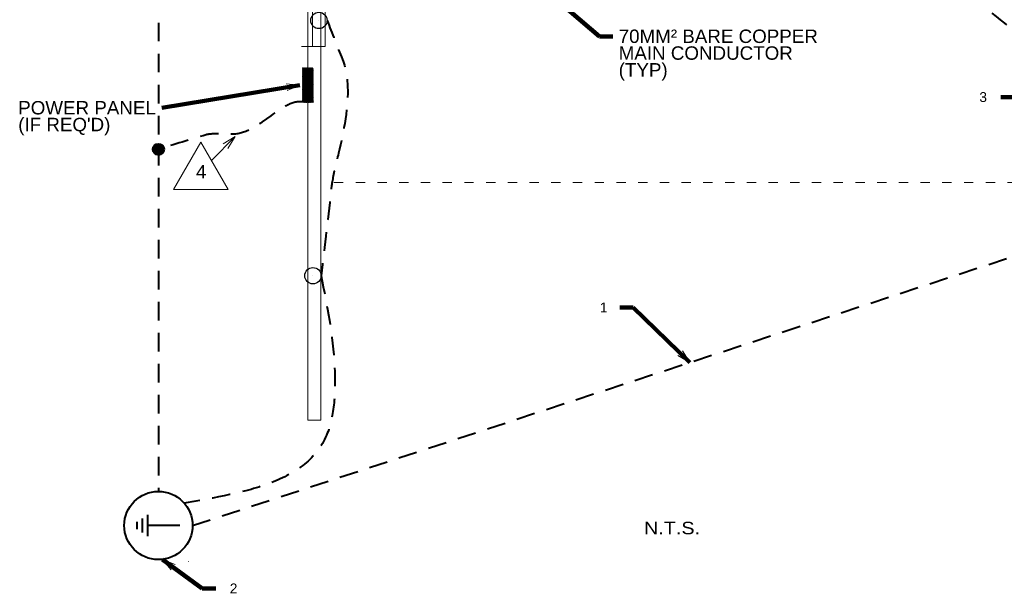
# Model space of a CAD drawing. Header units: inches. Extents: x -8534 to 5423, y -4988 to 1814.
# Tile 7 of 33: x -6241 to -5520, y -1527 to -1106. Entities that reach past the tile are written whole.
import ezdxf
from ezdxf.enums import TextEntityAlignment as Align

# ---------------------------------------------------------------- set-up
doc = ezdxf.new("R2010")
doc.units = ezdxf.units.IN
doc.header["$LTSCALE"] = 200
doc.header["$MEASUREMENT"] = 0
doc.linetypes.add('DGN Style 2', pattern=[0.113678, 0.068207, -0.045471])
doc.linetypes.add('DGN Style 5', pattern=[0.079575, 0.034104, -0.045471])
for name, color, linetype, lineweight in [('A-FLOR', 30, 'Continuous', 0), ('E-ANNO-TEXT', 7, 'Continuous', 0), ('E-DETL-TEXT', 3, 'Continuous', 0), ('E-GRND-CIRC', 4, 'Continuous', 40), ('E-GRND-REFR', 32, 'Continuous', 40), ('E-POWR-PANL', 4, 'Continuous', 40), ('G-ANNO-DIM', 1, 'Continuous', 0), ('Level 23', 7, 'Continuous', 0), ('Object', 7, 'Continuous', 30), ('SC Text', 7, 'Continuous', 0), ('SE Terminal', 7, 'Continuous', 0), ('Struct Stick Sym', 7, 'Continuous', 0), ('Structural Stiff', 7, 'Continuous', 0)]:
    doc.layers.add(name, color=color, linetype=linetype, lineweight=lineweight)
doc.styles.add("_1 4 1'-0", font='arial.ttf', dxfattribs={"height": 6})
doc.styles.add('Notes', font='arial.ttf', dxfattribs={"height": 0.098425})
doc.styles.add('Notes_0', font='arial.ttf')
doc.styles.add('TEXT', font='romans.shx', dxfattribs={"width": 0.8})
doc.styles.add('Title Block - General', font='arial.ttf', dxfattribs={"height": 0.12})
doc.dimstyles.new('EAST', dxfattribs={"dimtxt": 9.8425, "dimasz": 9.8425, "dimexe": 4.92125, "dimexo": 4.92125, "dimgap": 4.92125, "dimtad": 1, "dimdec": 0, "dimzin": 11, "dimdsep": 46, "dimlunit": 3, "dimtxsty": 'Notes_0', "dimblk": 'TerminatorOpen_0.5', "dimcen": 0.09, "dimclrd": 1, "dimadec": 4, "dimazin": 3, "dimtfac": 1, "dimtdec": 0, "dimtofl": 0, "dimtmove": 0, "dimatfit": 1, "dimldrblk": 'TerminatorOpen_0.5', "dimfxl": 1, "dimfrac": 2, "dimtolj": 1, "dimtzin": 11, "dimlwd": 30, "dimarcsym": 0})

# ---------------------------------------------------------------- blocks, each defined once
blk = doc.blocks.new('GRDROD')
at = {"layer": 'E-GRND-REFR', "linetype": 'Continuous'}
for p, q in [((0, 0.0781), (0, -0.0391)), ((0.039, -0.0391), (-0.0391, -0.0391)), ((0.026, -0.0586), (-0.0261, -0.0586)), ((0.013, -0.0781), (-0.013, -0.0781))]:
    blk.add_line(p, q, dxfattribs=at)
blk.add_circle((0, 0), 0.125, dxfattribs=at)
blk = doc.blocks.new('PBSMC')
at = {"layer": 'E-POWR-PANL', "linetype": 'Continuous', "extrusion": (0, 0, -1)}
blk.add_solid([(-0.25, 0), (0.25, 0), (-0.25, -0.152), (0.25, -0.152)], dxfattribs=at)
blk = doc.blocks.new('TerminatorOpen_0.5')
at = {"color": 0, "linetype": 'ByBlock', "lineweight": -2}
for q in [(-1, 0.25), (-1, 0), (-1, -0.25)]:
    blk.add_line((0, 0), q, dxfattribs=at)
blk = doc.blocks.new('revsym_2')
at = {"color": 0, "lineweight": -2}
blk.add_line((0.00496, 0), (-0.00496, 0), dxfattribs=at)
blk.add_3dface([(0, 0.00859), (-0.00496, 0), (0.00496, 0)], dxfattribs=at)
at = {"color": 0, "lineweight": -2, "style": 'TEXT', "width": 0.8}
blk.add_attdef('REVNO', text='', height=0.00298, dxfattribs=at).set_placement((0, 0.00264), align=Align.MIDDLE_CENTER)
blk = doc.blocks.new('E-101 LPS')
at = {"layer": 'A-FLOR', "linetype": 'DGN Style 5', "lineweight": 13}
blk.add_line((-5510.77, -1225.83, 144), (-6018.03, -1225.83, 144), dxfattribs=at)
at = {"layer": 'E-DETL-TEXT'}
blk.add_line((-6083.44, -1192.17, 161.48), (-6100.71, -1209.61, 161.48), dxfattribs=at)
at = {"layer": 'E-DETL-TEXT', "elevation": 161.48, "flags": 128}
blk.add_lwpolyline([(-6088.61, -1200.89), (-6083.44, -1192.17), (-6092.11, -1197.43)], dxfattribs=at)
at = {"layer": 'E-GRND-CIRC', "linetype": 'DGN Style 2'}
for p, q in [((-6139.57, -494.77, 109.99), (-6139.57, -1452.18, 109.99)), ((-6114.57, -1477.18, 109.99), (-5351.09, -1226.68, 109.99))]:
    blk.add_line(p, q, dxfattribs=at)
at = {"layer": 'E-GRND-CIRC', "linetype": 'Continuous'}
for p, q in [((-6143.67, -1201.5, 109.99), (-6139.49, -1197.32, 109.99)), ((-6143.66, -1201.14, 109.99), (-6139.86, -1197.33, 109.99)), ((-6143.65, -1201.83, 109.99), (-6139.16, -1197.34, 109.99)), ((-6143.61, -1200.74, 109.99), (-6140.26, -1197.38, 109.99)), ((-6143.61, -1202.14, 109.99), (-6138.85, -1197.39, 109.99)), ((-6143.54, -1202.43, 109.99), (-6138.56, -1197.45, 109.99)), ((-6143.51, -1200.28, 109.99), (-6140.72, -1197.49, 109.99)), ((-6143.46, -1202.71, 109.99), (-6138.28, -1197.53, 109.99)), ((-6143.37, -1202.97, 109.99), (-6138.03, -1197.62, 109.99)), ((-6143.3, -1199.71, 109.99), (-6141.28, -1197.69, 109.99)), ((-6143.26, -1203.21, 109.99), (-6137.78, -1197.73, 109.99)), ((-6143.14, -1203.44, 109.99), (-6137.55, -1197.86, 109.99)), ((-6143, -1203.66, 109.99), (-6137.33, -1197.99, 109.99)), ((-6142.86, -1203.87, 109.99), (-6137.12, -1198.13, 109.99)), ((-6142.7, -1204.07, 109.99), (-6136.93, -1198.29, 109.99)), ((-6142.63, -1198.69, 109.99), (-6142.3, -1198.36, 109.99)), ((-6142.53, -1204.25, 109.99), (-6136.74, -1198.46, 109.99)), ((-6142.35, -1204.43, 109.99), (-6136.56, -1198.64, 109.99)), ((-6142.17, -1204.59, 109.99), (-6136.4, -1198.83, 109.99)), ((-6141.97, -1204.75, 109.99), (-6136.25, -1199.03, 109.99)), ((-6141.75, -1204.89, 109.99), (-6136.1, -1199.24, 109.99)), ((-6141.53, -1205.02, 109.99), (-6135.97, -1199.46, 109.99)), ((-6141.3, -1205.14, 109.99), (-6135.85, -1199.7, 109.99)), ((-6141.05, -1205.24, 109.99), (-6135.75, -1199.94, 109.99)), ((-6140.79, -1205.33, 109.99), (-6135.66, -1200.21, 109.99)), ((-6140.51, -1205.41, 109.99), (-6135.58, -1200.48, 109.99)), ((-6140.21, -1205.47, 109.99), (-6135.52, -1200.78, 109.99)), ((-6139.9, -1205.51, 109.99), (-6135.49, -1201.1, 109.99)), ((-6139.56, -1205.52, 109.99), (-6135.47, -1201.44, 109.99)), ((-6139.18, -1205.5, 109.99), (-6135.49, -1201.81, 109.99)), ((-6138.77, -1205.44, 109.99), (-6135.55, -1202.22, 109.99)), ((-6138.29, -1205.31, 109.99), (-6135.68, -1202.7, 109.99)), ((-6137.68, -1205.05, 109.99), (-6135.94, -1203.31, 109.99))]:
    blk.add_line(p, q, dxfattribs=at)
blk.add_circle((-6139.57, -1201.42, 109.99), 4.1, dxfattribs=at)
at = {"layer": 'E-GRND-CIRC', "linetype": 'DGN Style 2'}
for points, knots in [([(-5529.01, -1101.74), (-5512.63, -1114.63, 26.69), (-5496.25, -1127.51, 53.37), (-5479.87, -1140.4, 80.06), (-5469.55, -1148.52, 96.86), (-5440.29, -1160.95, 84.07), (-5419.84, -1160.11, 90.01), (-5396.92, -1159.17, 96.67), (-5374, -1158.23, 103.33), (-5351.09, -1157.29, 109.99)], [0, 0, 0, 0, 0.428273, 0.428273, 0.428273, 0.697935, 0.697935, 0.697935, 1, 1, 1, 1]), ([(-6016.01, -1107.01, 156), (-6012.26, -1116.52, 156), (-6008.52, -1126.03, 156), (-6004.77, -1135.54, 156), (-5993.42, -1164.33, 156), (-6010.51, -1209.56, 168.37), (-6012.66, -1228.03, 156), (-6015.23, -1250.05, 141.26), (-6017.8, -1272.06, 97.03), (-6020.37, -1294.08, 67.54)], [0, 0, 0, 0, 0.130981, 0.130981, 0.130981, 0.527387, 0.527387, 0.527387, 1, 1, 1, 1]), ([(-6033.73, -1166.77, 109.99), (-6049.01, -1164.19, 107.56), (-6064.85, -1188.5, 160.69), (-6083.03, -1190.23, 161.42), (-6088.43, -1190.74, 161.63), (-6100.22, -1189.45, 161.82), (-6104.64, -1190.8, 156), (-6116.28, -1194.34, 140.66), (-6127.93, -1197.88, 125.33), (-6139.57, -1201.42, 109.99)], [0, 0, 0, 0, 0.480681, 0.480681, 0.480681, 0.623541, 0.623541, 0.623541, 1, 1, 1, 1])]:
    blk.add_open_spline(points, degree=3, knots=knots, dxfattribs=at)
blk.add_spline([(-6020.37, -1294.08, 67.54), (-6010.56, -1360.83, 67.54), (-6016.38, -1410.95, 67.54), (-6120.68, -1460.8, 109.99)], degree=3, dxfattribs=at)
at = {"layer": 'E-POWR-PANL'}
for p, q in [((-6033.73, -1149.37, 109.99), (-6026.14, -1141.77, 109.99)), ((-6033.73, -1149.01, 109.99), (-6026.49, -1141.77, 109.99)), ((-6033.73, -1148.66, 109.99), (-6026.84, -1141.77, 109.99)), ((-6033.73, -1148.31, 109.99), (-6027.2, -1141.77, 109.99)), ((-6033.73, -1147.95, 109.99), (-6027.55, -1141.77, 109.99)), ((-6033.73, -1147.6, 109.99), (-6027.9, -1141.77, 109.99)), ((-6033.73, -1147.24, 109.99), (-6028.26, -1141.77, 109.99)), ((-6033.73, -1146.89, 109.99), (-6028.61, -1141.77, 109.99)), ((-6033.73, -1146.54, 109.99), (-6028.96, -1141.77, 109.99)), ((-6033.73, -1146.18, 109.99), (-6029.32, -1141.77, 109.99)), ((-6033.73, -1145.83, 109.99), (-6029.67, -1141.77, 109.99)), ((-6033.73, -1145.48, 109.99), (-6030.03, -1141.77, 109.99)), ((-6033.73, -1145.12, 109.99), (-6030.38, -1141.77, 109.99)), ((-6033.73, -1144.77, 109.99), (-6030.73, -1141.77, 109.99)), ((-6033.73, -1144.42, 109.99), (-6031.09, -1141.77, 109.99)), ((-6033.73, -1144.06, 109.99), (-6031.44, -1141.77, 109.99)), ((-6033.73, -1143.71, 109.99), (-6031.79, -1141.77, 109.99)), ((-6033.73, -1143.36, 109.99), (-6032.15, -1141.77, 109.99)), ((-6033.73, -1143, 109.99), (-6032.5, -1141.77, 109.99)), ((-6033.73, -1142.65, 109.99), (-6032.85, -1141.77, 109.99)), ((-6033.73, -1142.3, 109.99), (-6033.21, -1141.77, 109.99)), ((-6033.73, -1141.94, 109.99), (-6033.56, -1141.77, 109.99)), ((-6033.73, -1149.72, 109.99), (-6026.13, -1142.12, 109.99)), ((-6033.73, -1150.07, 109.99), (-6026.13, -1142.47, 109.99)), ((-6033.73, -1150.43, 109.99), (-6026.13, -1142.83, 109.99)), ((-6033.73, -1150.78, 109.99), (-6026.13, -1143.18, 109.99)), ((-6033.73, -1151.13, 109.99), (-6026.13, -1143.53, 109.99)), ((-6033.73, -1151.49, 109.99), (-6026.13, -1143.89, 109.99)), ((-6033.73, -1151.84, 109.99), (-6026.13, -1144.24, 109.99)), ((-6033.73, -1152.19, 109.99), (-6026.13, -1144.59, 109.99)), ((-6033.73, -1152.55, 109.99), (-6026.13, -1144.95, 109.99)), ((-6033.73, -1152.9, 109.99), (-6026.13, -1145.3, 109.99)), ((-6033.73, -1153.26, 109.99), (-6026.13, -1145.66, 109.99)), ((-6033.73, -1153.61, 109.99), (-6026.13, -1146.01, 109.99)), ((-6033.73, -1153.96, 109.99), (-6026.13, -1146.36, 109.99)), ((-6033.73, -1154.32, 109.99), (-6026.13, -1146.72, 109.99)), ((-6033.73, -1154.67, 109.99), (-6026.13, -1147.07, 109.99)), ((-6033.73, -1155.02, 109.99), (-6026.13, -1147.42, 109.99)), ((-6033.73, -1155.38, 109.99), (-6026.13, -1147.78, 109.99)), ((-6033.73, -1155.73, 109.99), (-6026.13, -1148.13, 109.99)), ((-6033.73, -1156.08, 109.99), (-6026.13, -1148.48, 109.99)), ((-6033.73, -1156.44, 109.99), (-6026.13, -1148.84, 109.99)), ((-6033.73, -1156.79, 109.99), (-6026.13, -1149.19, 109.99)), ((-6033.73, -1157.14, 109.99), (-6026.13, -1149.54, 109.99)), ((-6033.73, -1157.5, 109.99), (-6026.13, -1149.9, 109.99)), ((-6033.73, -1157.85, 109.99), (-6026.13, -1150.25, 109.99)), ((-6033.73, -1158.21, 109.99), (-6026.13, -1150.61, 109.99)), ((-6033.73, -1158.56, 109.99), (-6026.13, -1150.96, 109.99)), ((-6033.73, -1158.91, 109.99), (-6026.13, -1151.31, 109.99)), ((-6033.73, -1159.27, 109.99), (-6026.13, -1151.67, 109.99)), ((-6033.73, -1159.62, 109.99), (-6026.13, -1152.02, 109.99)), ((-6033.73, -1159.97, 109.99), (-6026.13, -1152.37, 109.99)), ((-6033.73, -1160.33, 109.99), (-6026.13, -1152.73, 109.99)), ((-6033.73, -1160.68, 109.99), (-6026.13, -1153.08, 109.99)), ((-6033.73, -1161.03, 109.99), (-6026.13, -1153.43, 109.99)), ((-6033.73, -1161.39, 109.99), (-6026.13, -1153.79, 109.99)), ((-6033.73, -1161.74, 109.99), (-6026.13, -1154.14, 109.99)), ((-6033.73, -1162.09, 109.99), (-6026.13, -1154.49, 109.99)), ((-6033.73, -1162.45, 109.99), (-6026.13, -1154.85, 109.99)), ((-6033.73, -1162.8, 109.99), (-6026.13, -1155.2, 109.99)), ((-6033.73, -1163.15, 109.99), (-6026.13, -1155.55, 109.99)), ((-6033.73, -1163.51, 109.99), (-6026.13, -1155.91, 109.99)), ((-6033.73, -1163.86, 109.99), (-6026.13, -1156.26, 109.99)), ((-6033.73, -1164.22, 109.99), (-6026.13, -1156.62, 109.99)), ((-6033.73, -1164.57, 109.99), (-6026.13, -1156.97, 109.99)), ((-6033.73, -1164.92, 109.99), (-6026.13, -1157.32, 109.99)), ((-6033.73, -1165.28, 109.99), (-6026.13, -1157.68, 109.99)), ((-6033.73, -1165.63, 109.99), (-6026.13, -1158.03, 109.99)), ((-6033.73, -1165.98, 109.99), (-6026.13, -1158.38, 109.99)), ((-6033.73, -1166.34, 109.99), (-6026.13, -1158.74, 109.99)), ((-6033.73, -1166.69, 109.99), (-6026.13, -1159.09, 109.99)), ((-6033.46, -1166.77, 109.99), (-6026.13, -1159.44, 109.99)), ((-6033.11, -1166.77, 109.99), (-6026.13, -1159.8, 109.99)), ((-6032.75, -1166.77, 109.99), (-6026.13, -1160.15, 109.99)), ((-6032.4, -1166.77, 109.99), (-6026.13, -1160.5, 109.99)), ((-6032.04, -1166.77, 109.99), (-6026.13, -1160.86, 109.99)), ((-6031.69, -1166.77, 109.99), (-6026.13, -1161.21, 109.99)), ((-6031.34, -1166.77, 109.99), (-6026.13, -1161.57, 109.99)), ((-6030.98, -1166.77, 109.99), (-6026.13, -1161.92, 109.99)), ((-6030.63, -1166.77, 109.99), (-6026.13, -1162.27, 109.99)), ((-6030.28, -1166.77, 109.99), (-6026.13, -1162.63, 109.99)), ((-6029.92, -1166.77, 109.99), (-6026.13, -1162.98, 109.99)), ((-6029.57, -1166.77, 109.99), (-6026.13, -1163.33, 109.99)), ((-6029.22, -1166.77, 109.99), (-6026.13, -1163.69, 109.99)), ((-6028.86, -1166.77, 109.99), (-6026.13, -1164.04, 109.99)), ((-6028.51, -1166.77, 109.99), (-6026.13, -1164.39, 109.99)), ((-6028.16, -1166.77, 109.99), (-6026.13, -1164.75, 109.99)), ((-6027.8, -1166.77, 109.99), (-6026.13, -1165.1, 109.99)), ((-6027.45, -1166.77, 109.99), (-6026.13, -1165.45, 109.99)), ((-6027.09, -1166.77, 109.99), (-6026.13, -1165.81, 109.99)), ((-6026.74, -1166.77, 109.99), (-6026.13, -1166.16, 109.99)), ((-6026.39, -1166.77, 109.99), (-6026.13, -1166.52, 109.99))]:
    blk.add_line(p, q, dxfattribs=at)
at = {"layer": 'G-ANNO-DIM'}
blk.add_line((-6117.63, -1503.59, -454.06), (-6117.63, -1503.74, -454.06), dxfattribs=at)
at = {"layer": 'Level 23', "color": 2, "linetype": 'Continuous', "lineweight": 0, "extrusion": (-1, 3.00427e-15, 7.89442e-16), "elevation": 6030.01, "flags": 128}
blk.add_lwpolyline([(1090.07, 0), (1400.07, 0), (1400.07, 10.67), (1126.07, 137), (1126.07, 117.33), (1090.07, 117.33), (1090.07, 0)], close=True, dxfattribs=at)
at = {"layer": 'Level 23', "color": 2, "linetype": 'Continuous', "lineweight": 0, "elevation": 117.33, "flags": 128}
blk.add_lwpolyline([(-6030.01, -1090.07), (-6030.01, -1126.07), (-6020.68, -1126.07), (-6020.68, -1098.07), (-6020.68, -1090.07), (-6030.01, -1090.07)], close=True, dxfattribs=at)
at = {"layer": 'Level 23', "color": 2, "linetype": 'Continuous', "lineweight": 0, "extrusion": (-1, 3.03168e-15, 7.96645e-16), "elevation": 6020.68, "flags": 128}
blk.add_lwpolyline([(1090.07, 0), (1090.07, 117.33), (1098.07, 117.33), (1126.07, 117.33), (1126.07, 137), (1400.07, 10.67), (1400.07, 0), (1090.07, 0)], close=True, dxfattribs=at)
at = {"layer": 'Level 23', "color": 2, "linetype": 'Continuous', "lineweight": 0}
for points in [[(-6030.01, -1400.07), (-6030.01, -1090.07), (-6020.68, -1090.07), (-6020.68, -1400.07)], [(-6030.01, -1126.07, 137), (-6030.01, -1400.07, 10.67), (-6020.68, -1400.07, 10.67), (-6020.68, -1126.07, 137)], [(-6030.01, -1400.07, 10.67), (-6030.01, -1400.07), (-6020.68, -1400.07), (-6020.68, -1400.07, 10.67)]]:
    blk.add_3dface(points, dxfattribs=at)
at = {"layer": 'Object', "color": 4, "linetype": 'Continuous', "lineweight": 30}
for centre in [(-6022.01, -1107.01, 157.33), (-6026.37, -1294.08, 67.54)]:
    blk.add_circle(centre, 6, dxfattribs=at)
at = {"layer": 'SE Terminal', "color": 4, "linetype": 'Continuous', "lineweight": 30}
for p, q in [((-6022.01, -1107.01, 157.33), (-6022.01, -1107.01, 173.33)), ((-6026.37, -1294.08, 67.54), (-6026.37, -1294.08, 83.54))]:
    blk.add_line(p, q, dxfattribs=at)
at = {"layer": 'Struct Stick Sym', "color": 4, "linetype": 'Continuous', "lineweight": 0}
for points in [[(-6020.68, -1126.07, 145), (-6020.68, -1126.07, 137), (-6030.01, -1126.07, 137), (-6030.01, -1126.07, 145)], [(-6030.01, -1126.07, 145), (-6030.01, -1126.07, 137), (-6030.01, -1400.07, 10.67), (-6030.01, -1400.07, 18.67)], [(-6030.01, -1126.07, 145), (-6030.01, -1400.07, 18.67), (-6020.68, -1400.07, 18.67), (-6020.68, -1126.07, 145)], [(-6030.01, -1126.07, 137), (-6020.68, -1126.07, 137), (-6020.68, -1400.07, 10.67), (-6030.01, -1400.07, 10.67)], [(-6020.68, -1400.07, 18.67), (-6020.68, -1400.07, 10.67), (-6020.68, -1126.07, 137), (-6020.68, -1126.07, 145)], [(-6030.01, -1400.07, 18.67), (-6030.01, -1400.07, 10.67), (-6020.68, -1400.07, 10.67), (-6020.68, -1400.07, 18.67)]]:
    blk.add_3dface(points, dxfattribs=at)
at = {"layer": 'Structural Stiff', "color": 4, "linetype": 'Continuous', "lineweight": 0, "elevation": 157.33, "flags": 128}
blk.add_lwpolyline([(-6017.35, -854.07), (-6026.68, -854.07), (-6026.68, -1126.07), (-6017.35, -1126.07), (-6017.35, -854.07), (-6017.35, -854.07)], close=True, dxfattribs=at)
at = {"layer": 'Structural Stiff', "color": 4, "linetype": 'Continuous', "lineweight": 0, "extrusion": (1, 0, 0), "elevation": -6017.35, "flags": 128}
blk.add_lwpolyline([(-854.07, 117.33), (-854.07, 157.33), (-1126.07, 157.33), (-1126.07, 117.33), (-854.07, 117.33), (-854.07, 117.33)], close=True, dxfattribs=at)
at = {"layer": 'Structural Stiff', "color": 4, "linetype": 'Continuous', "lineweight": 0}
blk.add_3dface([(-6026.68, -1126.07, 157.33), (-6034.68, -1126.07, 117.33), (-6017.35, -1126.07, 117.33), (-6017.35, -1126.07, 157.33)], dxfattribs=at)
at = {"layer": 'E-DETL-TEXT', "xscale": 4031.496062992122, "yscale": 4031.496062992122, "zscale": 4031.496062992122}
blk.add_blockref('revsym_2', (-6108.41, -1230.91, -363.89), dxfattribs=at)
at = {"layer": 'E-GRND-REFR', "linetype": 'Continuous', "xscale": 200, "yscale": 200, "zscale": 200, "rotation": 270}
blk.add_blockref('GRDROD', (-6139.57, -1477.18, 109.99), dxfattribs=at)
at = {"layer": 'E-POWR-PANL', "linetype": 'Continuous', "xscale": 50, "yscale": 50, "zscale": 50, "rotation": 90}
blk.add_blockref('PBSMC', (-6033.73, -1154.27, 109.99), dxfattribs=at)
at = {"layer": 'E-ANNO-TEXT', "color": 7, "linetype": 'Continuous', "insert": (-5783.85, -1474.45, -1327.42), "char_height": 9.1541, "attachment_point": 1, "line_spacing_factor": 0.8, "style": "_1 4 1'-0"}
blk.add_mtext('\\H1x;\\W1.13383;N.T.S.', dxfattribs=at)
at = {"layer": 'E-DETL-TEXT', "insert": (-5802.39, -1113.66, 144), "char_height": 9.8425, "width": 157.2547, "attachment_point": 1, "line_spacing_factor": 0.75, "style": 'Notes'}
blk.add_mtext('70MM² BARE COPPER\\PMAIN CONDUCTOR \\P(TYP)\\P', dxfattribs=at)
at = {"layer": 'E-DETL-TEXT', "attachment_point": 1, "line_spacing_factor": 0.75, "style": 'Notes'}
for s, insert, char_height in [("POWER PANEL\\P(IF REQ'D)", (-6242.29, -1166.05, 109.99), 9.8425), ('4', (-6112.08, -1212.94, 161.48), 9.84)]:
    blk.add_mtext(s, dxfattribs=dict(at, insert=insert, char_height=char_height))
at = {"layer": 'SC Text', "linetype": 'Continuous', "char_height": 7.2, "attachment_point": 1, "line_spacing_factor": 0.6, "style": 'Title Block - General'}
for s, insert in [('3', (-5538.17, -1159.53, 77.56)), ('1', (-5816.2, -1313.73, 109.99)), ('2', (-6087.3, -1519.69, 109.99))]:
    blk.add_mtext(s, dxfattribs=dict(at, insert=insert))
at = {"layer": 'Level 23', "color": 2, "linetype": 'Continuous', "lineweight": 0}
mesh = blk.add_polyface(dxfattribs=at)
corners = [(-6020.68, -1126.07, 117.33), (-6030.01, -1126.07, 117.33), (-6030.01, -1126.07, 137), (-6020.68, -1126.07, 137), (-6020.68, -1090.07, 117.33), (-6030.01, -1090.07, 117.33), (-6030.01, -1090.07, 137), (-6020.68, -1090.07, 137)]
mesh.append_faces([[corners[k] for k in face] for face in [(0, 3, 2, 1), (5, 6, 7, 4), (0, 4, 7, 3), (3, 7, 6, 2), (2, 6, 5, 1), (1, 5, 4, 0)]], dxfattribs={"color": 2})
at = {"layer": 'E-DETL-TEXT', "annotation_type": 0, "has_hookline": 1}
for points, hookline_direction, text_width in [([(-5852.84, -1087.51, 144), (-5816.5, -1118.75, 144), (-5806.66, -1118.75, 144)], 0, 145.11), ([(-6035.97, -1154.32, 109.99), (-6136.98, -1171.14, 109.99)], 1, 99.3)]:
    blk.add_leader(points, dimstyle='EAST', override={"dimtad": 0, "dimclrd": 0, "dimlwd": 65534}, dxfattribs=dict(at, hookline_direction=hookline_direction, text_width=text_width))
at = {"layer": 'SC Text', "color": 1, "linetype": 'Continuous', "lineweight": 30, "annotation_type": 0, "has_hookline": 1}
for points, hookline_direction, text_width in [([(-5481.4, -1139.19, 77.56), (-5512.55, -1163.18, 77.56), (-5522.39, -1163.18, 77.56)], 1, 4.71), ([(-5750.39, -1357.69, 109.99), (-5791.73, -1317.31, 109.99), (-5801.57, -1317.31, 109.99)], 1, 2.65), ([(-6136.67, -1502.01, 109.99), (-6107.44, -1523.27, 109.99), (-6097.59, -1523.27, 109.99)], 0, 4.77)]:
    blk.add_leader(points, dimstyle='EAST', override={"dimgap": -4.92125, "dimtad": 0, "dimclrd": 0, "dimlwd": 65534}, dxfattribs=dict(at, hookline_direction=hookline_direction, text_width=text_width))

msp = doc.modelspace()

# ---------------------------------------------------------------- block references
at = {"color": 7, "linetype": 'Continuous', "lineweight": 0}
msp.add_blockref('E-101 LPS', (0, 0), dxfattribs=at)

doc.saveas('drawing.dxf')
